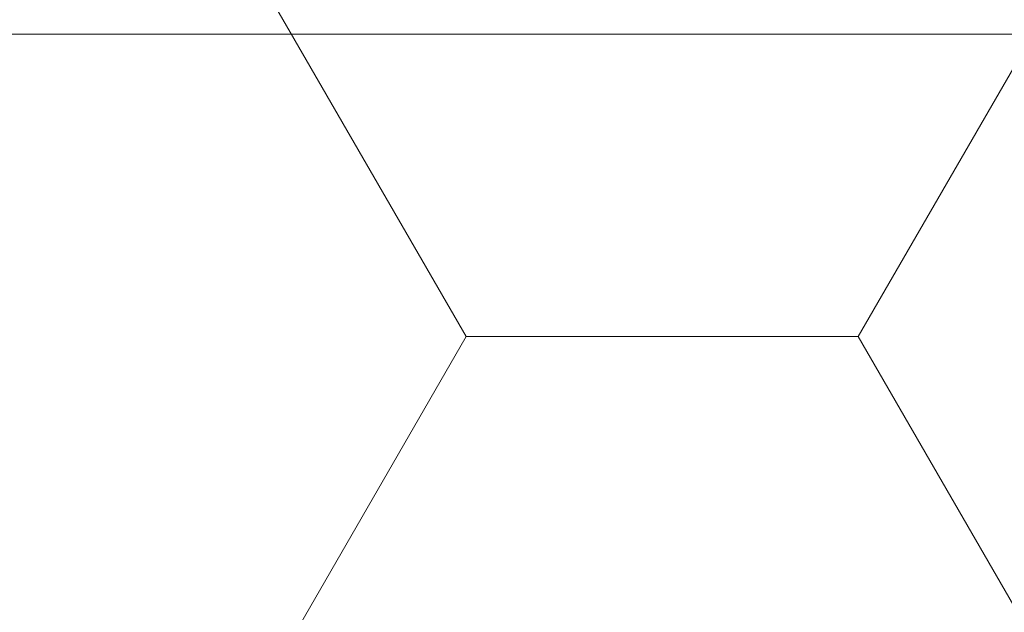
# Model space of a CAD drawing. Header units: millimetres. Extents: x 7483 to 13091, y 8111 to 13871.
# Tile 213 of 256: x 10453.1 to 10461.07, y 9245.38 to 9250.18. Entities that reach past the tile are written whole.
import ezdxf

# ---------------------------------------------------------------- set-up
doc = ezdxf.new("R2010")
doc.units = ezdxf.units.MM
doc.layers.add('_A_WYCIERACZKA', color=7, linetype='Continuous', lineweight=5, true_color=0xa5a5a5)
doc.layers.add('wymiary', color=7, linetype='Continuous', lineweight=5, true_color=0xb2b2b2)
doc.layers.add('_A_ŚLUSARKA WYPEŁNIENIE', color=7, linetype='Continuous', true_color=0x4c4a44)

# ---------------------------------------------------------------- blocks, each defined once
blk = doc.blocks.new('fgdgdgdfg')
at = {"layer": '_A_ŚLUSARKA WYPEŁNIENIE', "lineweight": 9}
h = blk.add_hatch(dxfattribs=at)
h.set_pattern_fill('HONEY', color=0, angle=180)
h.set_pattern_definition([(180, (56132.2607, -3400.6895), (-4.7625, 2.74963064), [3.175, -6.35]), (60, (56132.2607, -3400.6895), (4.76249999, 2.74963066), [3.175, -6.35]), (120, (56132.2607, -3400.6895), (-1e-08, 5.49926131), [-6.35, 3.175])])
h.paths.add_polyline_path([(5818.2291, 11642.9333), (5818.2291, 11484.9333), (6001.2291, 11484.9333), (6001.2291, 11642.9333)])
blk = doc.blocks.new('A$C68926FC6')
at = {"color": 7, "linetype": 'Continuous'}
blk.add_line((688.994, 0), (775.994, 0), dxfattribs=at)
blk = doc.blocks.new('c.o. ściany_2024-09-18')
at = {"xscale": 0.1, "yscale": 0.1, "zscale": 0.1, "rotation": 180}
blk.add_blockref('A$C68926FC6', (1795.9344, -2201.3478), dxfattribs=at)

msp = doc.modelspace()

# ---------------------------------------------------------------- block references
at = {"layer": '_A_WYCIERACZKA'}
msp.add_blockref('fgdgdgdfg', (4617.37, -2349.0217), dxfattribs=at)
at = {"layer": 'wymiary'}
msp.add_blockref('c.o. ściany_2024-09-18', (8734.2884, 11451.4122), dxfattribs=at)

doc.saveas('drawing.dxf')
